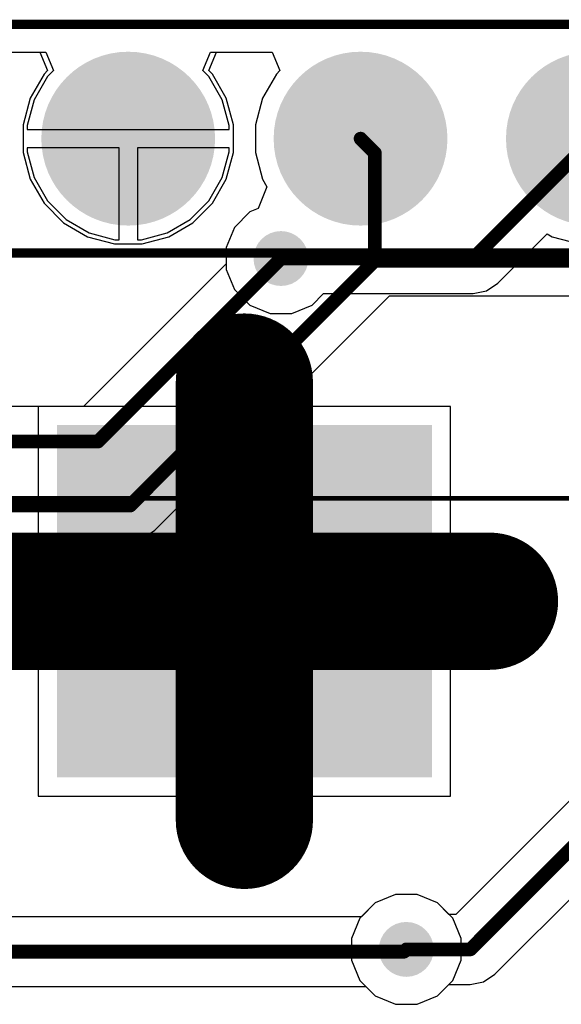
# Model space of a CAD drawing. Header units: inches. Extents: x 0.3 to 40.7, y 0 to 25.4.
# Tile 6 of 13: x 18 to 24, y 14.7 to 25.4. Entities that reach past the tile are written whole.
import ezdxf

# ---------------------------------------------------------------- set-up
doc = ezdxf.new("R2010")
doc.units = ezdxf.units.IN
for name, color, linetype in [('BOTTOM', 5, 'Continuous'), ('Bottom Solder', 6, 'Continuous'), ('Pad Holes', 156, 'Continuous'), ('TOP', 1, 'Continuous'), ('Top Assembly', 56, 'Continuous'), ('Top Solder', 216, 'Continuous'), ('Via Holes', 16, 'Continuous')]:
    doc.layers.add(name, color=color, linetype=linetype)

# ---------------------------------------------------------------- blocks, each defined once
blk = doc.blocks.new('PEC11J_9215F_S0015_2662')
at = {"layer": 'TOP'}
blk.add_hatch(color=1, dxfattribs=at).paths.add_polyline_path([(4.5, 2), (8.25, 2), (8.25, -2), (4.5, -2)])
at = {"layer": 'Top Solder'}
blk.add_hatch(color=216, dxfattribs=at).paths.add_polyline_path([(4.45, 2.05), (8.3, 2.05), (8.3, -2.05), (4.45, -2.05)])
at = {"layer": 'Top Assembly', "const_width": 0.05}
blk.add_lwpolyline([(7.5, 8.8), (7.5, -8.8)], dxfattribs=at)
blk = doc.blocks.new('PIN_HEADER_2_54___VERT__1_4POS_F_________1_2663')
at = {"layer": 'BOTTOM'}
h = blk.add_hatch(color=5, dxfattribs=at)
edge = h.paths.add_edge_path()
edge.add_arc((-3.81, 0), 0.85, 0, 360)
h = blk.add_hatch(color=5, dxfattribs=at)
edge = h.paths.add_edge_path()
edge.add_arc((-1.27, 0), 0.85, 0, 360)
h = blk.add_hatch(color=5, dxfattribs=at)
edge = h.paths.add_edge_path()
edge.add_arc((1.27, 0), 0.85, 0, 360)
h = blk.add_hatch(color=5, dxfattribs=at)
edge = h.paths.add_edge_path()
edge.add_arc((3.81, 0), 0.85, 0, 360)
at = {"layer": 'Bottom Solder'}
h = blk.add_hatch(color=6, dxfattribs=at)
edge = h.paths.add_edge_path()
edge.add_arc((-3.81, 0), 0.95, 0, 360)
h = blk.add_hatch(color=6, dxfattribs=at)
edge = h.paths.add_edge_path()
edge.add_arc((-1.27, 0), 0.95, 0, 360)
h = blk.add_hatch(color=6, dxfattribs=at)
edge = h.paths.add_edge_path()
edge.add_arc((1.27, 0), 0.95, 0, 360)
h = blk.add_hatch(color=6, dxfattribs=at)
edge = h.paths.add_edge_path()
edge.add_arc((3.81, 0), 0.95, 0, 360)
at = {"layer": 'Pad Holes'}
h = blk.add_hatch(color=7, dxfattribs=at)
edge = h.paths.add_edge_path()
edge.add_arc((-3.81, 0), 0.5, 0, 360)
h = blk.add_hatch(color=7, dxfattribs=at)
edge = h.paths.add_edge_path()
edge.add_arc((-1.27, 0), 0.5, 0, 360)
h = blk.add_hatch(color=7, dxfattribs=at)
edge = h.paths.add_edge_path()
edge.add_arc((1.27, 0), 0.5, 0, 360)
h = blk.add_hatch(color=7, dxfattribs=at)
edge = h.paths.add_edge_path()
edge.add_arc((3.81, 0), 0.5, 0, 360)
at = {"layer": 'TOP'}
h = blk.add_hatch(color=1, dxfattribs=at)
edge = h.paths.add_edge_path()
edge.add_arc((-3.81, 0), 0.85, 0, 360)
h = blk.add_hatch(color=1, dxfattribs=at)
edge = h.paths.add_edge_path()
edge.add_arc((-1.27, 0), 0.85, 0, 360)
h = blk.add_hatch(color=1, dxfattribs=at)
edge = h.paths.add_edge_path()
edge.add_arc((1.27, 0), 0.85, 0, 360)
h = blk.add_hatch(color=1, dxfattribs=at)
edge = h.paths.add_edge_path()
edge.add_arc((3.81, 0), 0.85, 0, 360)
at = {"layer": 'Top Assembly'}
blk.add_hatch(color=56, dxfattribs=at).paths.add_polyline_path([(-5.06, -1.25), (-3.81, -1.25), (-3.81, 0), (-5.06, 0)])
at = {"layer": 'Top Solder'}
h = blk.add_hatch(color=216, dxfattribs=at)
edge = h.paths.add_edge_path()
edge.add_arc((-3.81, 0), 0.95, 0, 360)
h = blk.add_hatch(color=216, dxfattribs=at)
edge = h.paths.add_edge_path()
edge.add_arc((-1.27, 0), 0.95, 0, 360)
h = blk.add_hatch(color=216, dxfattribs=at)
edge = h.paths.add_edge_path()
edge.add_arc((1.27, 0), 0.95, 0, 360)
h = blk.add_hatch(color=216, dxfattribs=at)
edge = h.paths.add_edge_path()
edge.add_arc((3.81, 0), 0.95, 0, 360)
at = {"layer": 'Top Assembly', "const_width": 0.1}
for points in [[(-5.06, 1.25), (5.06, 1.25)], [(-5.06, -1.25), (-5.06, 1.25)], [(5.06, -1.25), (5.06, 1.25)], [(-5.06, -1.25), (5.06, -1.25)]]:
    blk.add_lwpolyline(points, dxfattribs=at)
at = {"layer": 'Top Assembly', "const_width": 0.05}
for points in [[(-5.085, 1.25, 1), (-5.035, 1.25, 1)], [(-5.085, 1.25, 1), (-5.035, 1.25, 1)], [(5.035, 1.25, 1), (5.085, 1.25, 1)], [(5.035, 1.25, 1), (5.085, 1.25, 1)], [(-5.085, -1.25, 1), (-5.035, -1.25, 1)], [(-5.085, -1.25, 1), (-5.035, -1.25, 1)], [(5.035, -1.25, 1), (5.085, -1.25, 1)], [(5.035, -1.25, 1), (5.085, -1.25, 1)]]:
    blk.add_lwpolyline(points, format="xyb", close=True, dxfattribs=at)

msp = doc.modelspace()

# ---------------------------------------------------------------- hatches: boundary and pattern name
at = {"layer": 'BOTTOM'}
h = msp.add_hatch(color=5, dxfattribs=at)
edge = h.paths.add_edge_path()
edge.add_arc((20.9, 22.8), 0.3, 0, 360)
h = msp.add_hatch(color=5, dxfattribs=at)
edge = h.paths.add_edge_path()
edge.add_arc((22.27, 15.25), 0.3, 0, 360)
at = {"layer": 'TOP'}
h = msp.add_hatch(color=1, dxfattribs=at)
edge = h.paths.add_edge_path()
edge.add_arc((20.9, 22.8), 0.3, 0, 360)
h = msp.add_hatch(color=1, dxfattribs=at)
edge = h.paths.add_edge_path()
edge.add_arc((22.27, 15.25), 0.3, 0, 360)
at = {"layer": 'Via Holes'}
h = msp.add_hatch(color=7, dxfattribs=at)
edge = h.paths.add_edge_path()
edge.add_arc((20.9, 22.8), 0.15, 0, 360)
h = msp.add_hatch(color=7, dxfattribs=at)
edge = h.paths.add_edge_path()
edge.add_arc((22.27, 15.25), 0.15, 0, 360)

# ---------------------------------------------------------------- linework, layer by layer
at = {"layer": 'BOTTOM'}
for p, q in [((17.655, 25.054), (18.33, 25.054)), ((18.33, 25.054), (18.413, 24.854)), ((20.047, 24.854), (20.13, 25.054)), ((20.13, 25.054), (20.805, 25.054)), ((20.805, 25.054), (20.888, 24.854)), ((18.347, 24.788), (18.201, 24.536)), ((18.413, 24.854), (18.347, 24.788)), ((20.113, 24.788), (20.047, 24.854)), ((20.259, 24.536), (20.113, 24.788)), ((20.85, 24.816), (20.698, 24.554)), ((20.888, 24.854), (20.85, 24.816)), ((18.201, 24.536), (18.126, 24.255)), ((20.334, 24.255), (20.259, 24.536)), ((20.698, 24.554), (20.62, 24.261)), ((18.126, 24.255), (18.126, 24.21)), ((18.126, 24.21), (20.334, 24.21)), ((20.334, 24.21), (20.334, 24.255)), ((20.62, 24.261), (20.62, 23.959)), ((19.13, 24.01), (18.126, 24.01)), ((18.126, 24.01), (18.126, 23.965)), ((19.13, 23.006), (19.13, 24.01)), ((20.334, 24.01), (19.33, 24.01)), ((19.33, 24.01), (19.33, 23.006)), ((20.334, 23.965), (20.334, 24.01)), ((18.126, 23.965), (18.201, 23.684)), ((20.259, 23.684), (20.334, 23.965)), ((20.62, 23.959), (20.698, 23.666)), ((18.201, 23.684), (18.347, 23.432)), ((20.113, 23.432), (20.259, 23.684)), ((20.745, 23.584), (20.652, 23.347)), ((20.698, 23.666), (20.745, 23.585)), ((20.745, 23.585), (20.745, 23.584)), ((18.347, 23.432), (18.552, 23.227)), ((19.908, 23.227), (20.113, 23.432)), ((20.56, 23.309), (20.391, 23.14)), ((20.652, 23.347), (20.56, 23.309)), ((18.552, 23.227), (18.804, 23.081)), ((19.656, 23.081), (19.908, 23.227)), ((20.391, 23.14), (20.3, 22.919)), ((18.804, 23.081), (19.085, 23.006)), ((19.375, 23.006), (19.656, 23.081)), ((19.085, 23.006), (19.13, 23.006)), ((19.33, 23.006), (19.375, 23.006)), ((20.3, 22.919), (20.3, 22.741)), ((20.3, 22.741), (18.742, 21.182)), ((19.52, 19.83), (22.085, 22.394)), ((22.085, 22.394), (24.869, 22.394)), ((18.742, 21.182), (15.766, 21.182)), ((19.396, 19.747), (19.52, 19.83)), ((14.8, 19.718), (19.25, 19.718)), ((19.25, 19.718), (19.396, 19.747)), ((22.151, 15.85), (21.93, 15.759)), ((22.389, 15.85), (22.151, 15.85)), ((22.61, 15.759), (22.389, 15.85)), ((21.93, 15.759), (21.779, 15.607)), ((22.779, 15.59), (22.61, 15.759)), ((21.779, 15.607), (17.621, 15.607)), ((22.87, 15.369), (22.779, 15.59)), ((22.87, 15.131), (22.87, 15.369)), ((22.779, 14.91), (22.87, 15.131)), ((22.61, 14.741), (22.779, 14.91)), ((17.71, 14.843), (21.829, 14.843)), ((21.829, 14.843), (21.93, 14.741)), ((21.93, 14.741), (22.151, 14.65)), ((22.389, 14.65), (22.61, 14.741)), ((22.151, 14.65), (22.389, 14.65))]:
    msp.add_line(p, q, dxfattribs=at)
at = {"layer": 'BOTTOM', "const_width": 0.15}
for points in [[(21.77, 24.11), (21.926, 23.954)], [(21.926, 22.776), (21.926, 23.954)], [(18.9, 20.8), (20.9, 22.8)], [(19.25, 20.1), (21.926, 22.776)], [(21.926, 22.776), (24.869, 22.776)], [(15.3, 20.8), (18.9, 20.8)], [(14.8, 20.1), (19.25, 20.1)], [(17.245, 15.225), (22.245, 15.225)], [(22.245, 15.225), (22.27, 15.25)]]:
    msp.add_lwpolyline(points, dxfattribs=at)
at = {"layer": 'BOTTOM', "const_width": 0.075}
for points in [[(21.733, 24.11, 1), (21.808, 24.11, 1)], [(21.889, 23.954, 1), (21.964, 23.954, 1)], [(21.889, 23.954, 1), (21.964, 23.954, 1)], [(20.862, 22.8, 1), (20.937, 22.8, 1)], [(21.889, 22.776, 1), (21.964, 22.776, 1)], [(21.889, 22.776, 1), (21.964, 22.776, 1)], [(21.889, 22.776, 1), (21.964, 22.776, 1)], [(18.862, 20.8, 1), (18.937, 20.8, 1)], [(18.862, 20.8, 1), (18.937, 20.8, 1)], [(19.213, 20.1, 1), (19.288, 20.1, 1)], [(19.213, 20.1, 1), (19.288, 20.1, 1)], [(22.208, 15.225, 1), (22.283, 15.225, 1)], [(22.208, 15.225, 1), (22.283, 15.225, 1)], [(22.233, 15.25, 1), (22.308, 15.25, 1)]]:
    msp.add_lwpolyline(points, format="xyb", close=True, dxfattribs=at)
at = {"layer": 'TOP'}
for p, q in [((17.59, 25.054), (18.265, 25.054)), ((18.265, 25.054), (18.348, 24.854)), ((20.112, 24.854), (20.195, 25.054)), ((20.195, 25.054), (20.805, 25.054)), ((20.805, 25.054), (20.888, 24.854)), ((18.31, 24.816), (18.158, 24.554)), ((18.348, 24.854), (18.31, 24.816)), ((20.15, 24.816), (20.112, 24.854)), ((20.302, 24.554), (20.15, 24.816)), ((20.85, 24.816), (20.698, 24.554)), ((20.888, 24.854), (20.85, 24.816)), ((18.158, 24.554), (18.08, 24.261)), ((20.38, 24.261), (20.302, 24.554)), ((20.698, 24.554), (20.62, 24.261)), ((18.08, 24.261), (18.08, 23.959)), ((20.38, 23.959), (20.38, 24.261)), ((20.62, 24.261), (20.62, 23.959)), ((18.08, 23.959), (18.158, 23.666)), ((20.302, 23.666), (20.38, 23.959)), ((20.62, 23.959), (20.698, 23.666)), ((18.158, 23.666), (18.31, 23.404)), ((20.15, 23.404), (20.302, 23.666)), ((20.745, 23.584), (20.652, 23.347)), ((20.698, 23.666), (20.745, 23.585)), ((20.745, 23.585), (20.745, 23.584)), ((18.31, 23.404), (18.524, 23.19)), ((19.936, 23.19), (20.15, 23.404)), ((20.56, 23.309), (20.391, 23.14)), ((20.652, 23.347), (20.56, 23.309)), ((18.524, 23.19), (18.786, 23.038)), ((19.674, 23.038), (19.936, 23.19)), ((20.391, 23.14), (20.3, 22.919)), ((18.786, 23.038), (19.079, 22.96)), ((19.381, 22.96), (19.674, 23.038)), ((23.27, 22.53), (23.811, 23.07)), ((23.811, 23.07), (23.866, 23.038)), ((23.866, 23.038), (24.159, 22.96)), ((19.079, 22.96), (19.381, 22.96)), ((20.3, 22.919), (20.3, 22.681)), ((20.3, 22.681), (20.391, 22.46)), ((23.146, 22.447), (23.27, 22.53)), ((20.391, 22.46), (20.56, 22.291)), ((21.24, 22.291), (21.366, 22.418)), ((21.366, 22.418), (23, 22.418)), ((23, 22.418), (23.146, 22.447)), ((20.56, 22.291), (20.781, 22.2)), ((21.019, 22.2), (21.24, 22.291)), ((20.781, 22.2), (21.019, 22.2)), ((20.4, 21.184), (18.246, 21.184)), ((18.246, 21.184), (18.246, 19.155)), ((20.4, 19.155), (20.4, 21.184)), ((22.754, 21.184), (20.6, 21.184)), ((20.6, 21.184), (20.6, 19.155)), ((22.754, 19.155), (22.754, 21.184)), ((18.246, 19.155), (20.4, 19.155)), ((20.6, 19.155), (22.754, 19.155)), ((20.4, 18.955), (18.246, 18.955)), ((18.246, 18.955), (18.246, 16.926)), ((20.4, 16.926), (20.4, 18.955)), ((22.754, 18.955), (20.6, 18.955)), ((20.6, 18.955), (20.6, 16.926)), ((22.754, 16.926), (22.754, 18.955)), ((24.679, 17.5), (22.812, 15.632)), ((23.24, 14.98), (25.64, 17.38)), ((18.246, 16.926), (20.4, 16.926)), ((20.6, 16.926), (22.754, 16.926)), ((22.151, 15.85), (21.93, 15.759)), ((22.389, 15.85), (22.151, 15.85)), ((22.61, 15.759), (22.389, 15.85)), ((21.93, 15.759), (21.761, 15.59)), ((22.736, 15.632), (22.61, 15.759)), ((22.812, 15.632), (22.736, 15.632)), ((21.761, 15.59), (21.67, 15.369)), ((21.67, 15.369), (21.67, 15.131)), ((21.67, 15.131), (21.761, 14.91)), ((23.116, 14.897), (23.24, 14.98)), ((21.761, 14.91), (21.93, 14.741)), ((22.61, 14.741), (22.736, 14.868)), ((22.736, 14.868), (22.97, 14.868)), ((22.97, 14.868), (23.116, 14.897)), ((21.93, 14.741), (22.151, 14.65)), ((22.389, 14.65), (22.61, 14.741)), ((22.151, 14.65), (22.389, 14.65))]:
    msp.add_line(p, q, dxfattribs=at)
for points, const_width in [([(23, 22.8), (24.31, 24.11)], 0.15), ([(20.9, 22.8), (23, 22.8)], 0.15), ([(20.5, 19.055), (20.5, 21.45)], 1.5), ([(17.82, 19.055), (20.5, 19.055)], 1.5), ([(20.5, 16.66), (20.5, 19.055)], 1.5), ([(20.5, 19.055), (23.18, 19.055)], 1.5), ([(22.97, 15.25), (25.37, 17.65)], 0.15), ([(22.27, 15.25), (22.97, 15.25)], 0.15)]:
    msp.add_lwpolyline(points, dxfattribs=dict(at, const_width=const_width))
for points, const_width in [([(20.862, 22.8, 1), (20.937, 22.8, 1)], 0.075), ([(22.963, 22.8, 1), (23.038, 22.8, 1)], 0.075), ([(22.963, 22.8, 1), (23.038, 22.8, 1)], 0.075), ([(20.125, 21.45, 1), (20.875, 21.45, 1)], 0.75), ([(17.445, 19.055, 1), (18.195, 19.055, 1)], 0.75), ([(20.125, 19.055, 1), (20.875, 19.055, 1)], 0.75), ([(20.125, 19.055, 1), (20.875, 19.055, 1)], 0.75), ([(20.125, 19.055, 1), (20.875, 19.055, 1)], 0.75), ([(20.125, 19.055, 1), (20.875, 19.055, 1)], 0.75), ([(22.805, 19.055, 1), (23.555, 19.055, 1)], 0.75), ([(20.125, 16.66, 1), (20.875, 16.66, 1)], 0.75), ([(22.233, 15.25, 1), (22.308, 15.25, 1)], 0.075), ([(22.933, 15.25, 1), (23.008, 15.25, 1)], 0.075), ([(22.933, 15.25, 1), (23.008, 15.25, 1)], 0.075)]:
    msp.add_lwpolyline(points, format="xyb", close=True, dxfattribs=dict(at, const_width=const_width))

# ---------------------------------------------------------------- block references
msp.add_blockref('PIN_HEADER_2_54___VERT__1_4POS_F_________1_2663', (20.5, 24.11))
at = {"rotation": 90}
msp.add_blockref('PEC11J_9215F_S0015_2662', (20.5, 12.68), dxfattribs=at)

doc.saveas('drawing.dxf')
